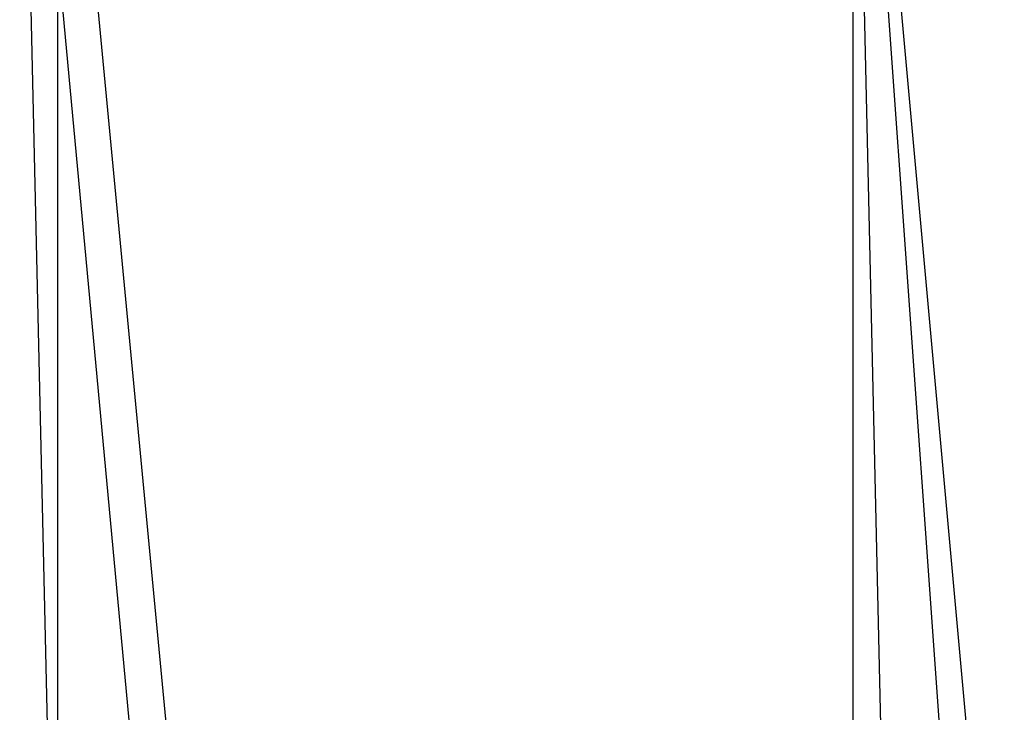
# Model space of a CAD drawing. Header units: feet. Extents: x -79 to 198, y -22 to 181.
# Tile 147 of 256: x 67.933 to 68.28, y 16.155 to 16.399. Entities that reach past the tile are written whole.
import ezdxf

# ---------------------------------------------------------------- set-up
doc = ezdxf.new("R2010")
doc.units = ezdxf.units.FT
doc.layers.add('A-LINEA', color=7, linetype='CONTINUOUS')

msp = doc.modelspace()

# ---------------------------------------------------------------- linework, layer by layer
at = {"layer": 'A-LINEA'}
for points in [[(68.2267, 16.5911), (67.9333, 16.5644), (67.9867, 15.9911), (68.28, 16.0044), (68.2267, 16.5911)], [(68.2267, 16.5911), (67.9333, 16.5644), (67.9867, 15.9911), (68.28, 16.0044), (68.2267, 16.5911)], [(67.9333, 16.5778), (68.2267, 16.5778), (68.24, 15.9911), (67.9467, 15.9911), (67.9333, 16.5778)], [(67.9333, 16.5778), (68.2267, 16.5778), (68.24, 15.9911), (67.9467, 15.9911), (67.9333, 16.5778)], [(68.2267, 16.5778), (67.9467, 16.5511), (68, 15.9911), (68.2667, 16.0178), (68.2267, 16.5778)], [(68.2267, 16.5778), (67.9467, 16.5511), (68, 15.9911), (68.2667, 16.0178), (68.2267, 16.5778)]]:
    msp.add_lwpolyline(points, dxfattribs=at)
msp.add_lwpolyline([(67.9467, 16.5644), (68.2267, 16.5644), (68.2267, 16.0044), (67.9467, 16.0044)], close=True, dxfattribs=at)
msp.add_lwpolyline([(67.9467, 16.5644), (68.2267, 16.5644), (68.2267, 16.0044), (67.9467, 16.0044)], close=True, dxfattribs=at)

doc.saveas('drawing.dxf')
